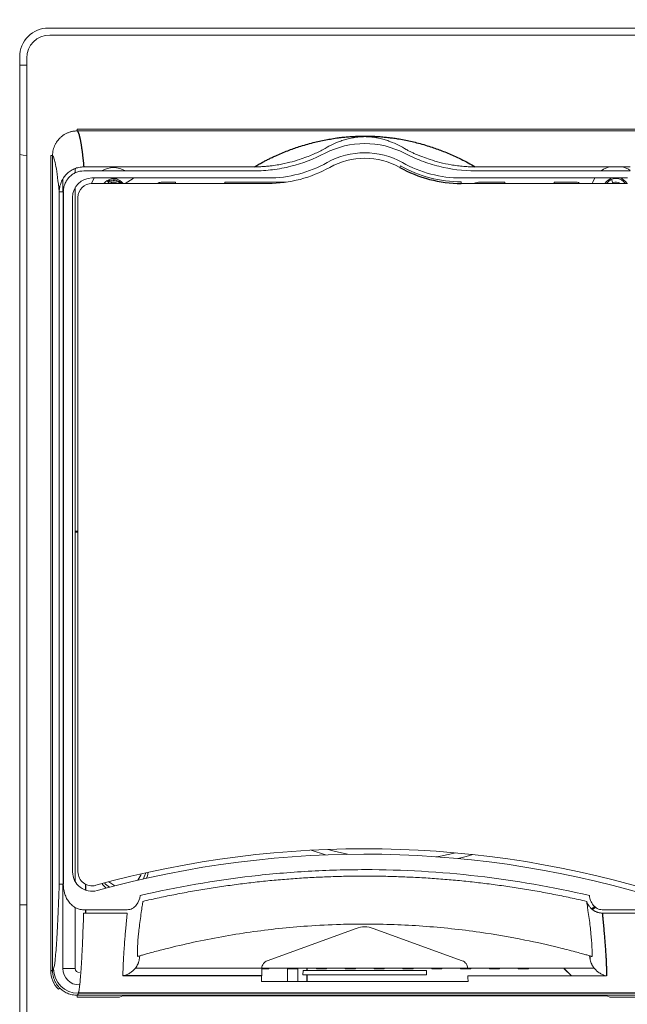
# Paper-space layout '_Front' of a CAD drawing. Header units: millimetres. Extents: x -1506 to 1507, y 5 to 2555.
# Tile 43 of 55: x 892 to 966, y 986 to 1105. Entities that reach past the tile are written whole.
import ezdxf

# ---------------------------------------------------------------- set-up
doc = ezdxf.new("R2010")
doc.units = ezdxf.units.MM

psp = doc.layouts.new('_Front')

# ---------------------------------------------------------------- linework, layer by layer
at = {"color": 144, "linetype": 'Continuous', "lineweight": 18}
for p, q in [((895.57, 1104.12), (980.56, 1104.12)), ((980.42, 1103.27), (895.72, 1103.27)), ((892.07, 977.64), (892.07, 1100.62)), ((892.92, 1100.48), (892.92, 1093.48)), ((892.92, 1099.61), (892.07, 1099.61)), ((892.92, 1093.48), (892.92, 1093.48)), ((892.92, 1093.4), (892.92, 977.82)), ((977.29, 1091.85), (899.06, 1091.85)), ((899.06, 1091.85), (899.06, 1091.63)), ((977.07, 1091.63), (899.06, 1091.63)), ((895.84, 1088.63), (895.84, 989.63)), ((896.07, 1088.63), (895.84, 1088.63)), ((896.07, 1088.63), (896.07, 989.63)), ((899.86, 1087.26), (920.55, 1087.26)), ((938.31, 1087.37), (938.21, 1087.2)), ((947.39, 1087.26), (966.18, 1087.26)), ((898.82, 1087.06), (898.82, 1086.53)), ((920.55, 1086.77), (899.86, 1086.77)), ((966.18, 1086.77), (947.39, 1086.77)), ((897.32, 1085.7), (897.32, 1084.21)), ((900.8, 1085.25), (901.12, 1085.91)), ((900.85, 1085.91), (922.24, 1085.91)), ((922.24, 1085.25), (900.85, 1085.25)), ((902.93, 1085.25), (902.71, 1085.61)), ((903.21, 1085.36), (903.29, 1085.25)), ((903.5, 1085.25), (903.56, 1085.39)), ((903.74, 1085.8), (903.78, 1085.91)), ((903.88, 1085.91), (903.87, 1085.77)), ((905.85, 1085.84), (904.89, 1085.25)), ((905.81, 1085.91), (905.85, 1085.84)), ((909.34, 1085.4), (910.97, 1085.4)), ((910.97, 1085.4), (910.97, 1085.25)), ((916.97, 1085.4), (924.4, 1085.4)), ((916.97, 1085.25), (916.97, 1085.4)), ((945.69, 1085.91), (965.88, 1085.91)), ((945.69, 1085.45), (945.69, 1085.25)), ((965.87, 1085.25), (945.69, 1085.25)), ((947.77, 1085.4), (950.97, 1085.4)), ((950.97, 1085.4), (950.97, 1085.25)), ((956.97, 1085.4), (959.59, 1085.4)), ((956.97, 1085.25), (956.97, 1085.4)), ((964.08, 1085.32), (963.92, 1085.72)), ((963.94, 1085.25), (964.08, 1085.32)), ((896.87, 1000.13), (896.87, 1084.21)), ((897.37, 1084.21), (896.87, 1084.21)), ((898.82, 1084.75), (898.82, 1000.42)), ((898.49, 1001.62), (898.49, 1083.55)), ((899.15, 1083.55), (899.15, 1001.62)), ((899.15, 1043.01), (898.82, 1043.01)), ((898.82, 1042.88), (899.15, 1042.88)), ((929.2, 1003.67), (927.46, 1004.25)), ((897.37, 1000.13), (896.87, 1000.13)), ((897.32, 1000.13), (897.32, 989.88)), ((900.07, 1000.11), (900.07, 999.39)), ((900.12, 1000.08), (900.12, 999.37)), ((902.9, 1000.42), (903.64, 999.92)), ((892.07, 997.63), (892.92, 997.63)), ((898.82, 997.31), (898.82, 989.88)), ((899.83, 997.02), (905.13, 997.02)), ((905.13, 996.61), (899.83, 996.61)), ((900.07, 997.02), (900.07, 996.61)), ((900.12, 997.02), (900.12, 996.61)), ((961.53, 997.14), (961.89, 997.44)), ((962.02, 997.35), (961.63, 997.04)), ((962.8, 997.02), (972.14, 997.02)), ((972.14, 996.61), (962.8, 996.61)), ((932.94, 994.75), (922.12, 990.82)), ((945.81, 990.82), (934.99, 994.75)), ((906.66, 991.42), (906.58, 990.92)), ((961.35, 990.92), (961.27, 991.42)), ((897.32, 989.88), (898.82, 989.88)), ((906.12, 989.93), (961.81, 989.93)), ((922.33, 989.85), (921.46, 989.85)), ((922.33, 989.93), (922.33, 989.85)), ((924.6, 989.93), (924.6, 989.85)), ((925.83, 989.85), (924.6, 989.85)), ((925.83, 989.93), (925.83, 989.85)), ((926.47, 989.62), (926.46, 989.12)), ((941.46, 989.62), (926.47, 989.62)), ((926.95, 989.62), (926.95, 989.93)), ((926.98, 989.93), (926.98, 989.62)), ((928.1, 989.93), (928.1, 989.85)), ((929.33, 989.85), (928.1, 989.85)), ((929.33, 989.93), (929.33, 989.85)), ((931.6, 989.93), (931.6, 989.85)), ((932.83, 989.85), (931.6, 989.85)), ((932.83, 989.93), (932.83, 989.85)), ((935.1, 989.93), (935.1, 989.85)), ((936.33, 989.85), (935.1, 989.85)), ((936.33, 989.93), (936.33, 989.85)), ((938.6, 989.93), (938.6, 989.85)), ((939.83, 989.85), (938.6, 989.85)), ((939.83, 989.93), (939.83, 989.85)), ((941.46, 989.62), (941.46, 989.12)), ((942.1, 989.93), (942.1, 989.85)), ((943.33, 989.85), (942.1, 989.85)), ((943.33, 989.93), (943.33, 989.85)), ((945.6, 989.93), (945.6, 989.85)), ((946.83, 989.85), (945.6, 989.85)), ((946.83, 989.93), (946.83, 989.85)), ((949.1, 989.93), (949.1, 989.85)), ((950.33, 989.85), (949.1, 989.85)), ((950.33, 989.85), (950.33, 989.93)), ((952.6, 989.85), (952.6, 989.93)), ((953.83, 989.85), (952.6, 989.85)), ((953.83, 989.85), (953.83, 989.93)), ((958.12, 989.93), (958.19, 989.85)), ((959.08, 988.97), (958.13, 989.93)), ((959.06, 988.97), (958.19, 989.85)), ((946.52, 988.32), (921.41, 988.32)), ((941.46, 989.12), (926.46, 989.12)), ((926.95, 988.32), (926.95, 989.12)), ((926.98, 989.12), (926.98, 988.32)), ((963.33, 988.97), (946.48, 988.97)), ((896.78, 987.35), (896.94, 987.51)), ((899.06, 986.63), (899.06, 986.4)), ((899.06, 986.63), (977.07, 986.63)), ((899.06, 986.4), (904.2, 986.4)), ((904.2, 986.4), (904.59, 986.56)), ((904.59, 986.56), (963.34, 986.56)), ((963.34, 986.56), (963.73, 986.4)), ((963.73, 986.4), (977.29, 986.4))]:
    psp.add_line(p, q, dxfattribs=at)
at = {"color": 7, "linetype": 'Continuous', "lineweight": 25}
for p, q in [((897.37, 1084.21), (897.37, 1000.13)), ((895.84, 989.63), (896.07, 989.63)), ((921.45, 988.97), (904.61, 988.97)), ((973.04, 986.87), (899.19, 986.87))]:
    psp.add_line(p, q, dxfattribs=at)
at = {"color": 144, "linetype": 'Continuous', "lineweight": 18, "flags": 128}
for points in [[(892.07, 1088.76), (892.5, 1088.68), (892.92, 1088.64)], [(963.63, 1087.26), (962.97, 1086.98), (962.66, 1086.77)], [(966.18, 1086.84), (965.97, 1086.98), (965.3, 1087.26)], [(902.3, 1085.25), (902.48, 1085.44), (902.71, 1085.61)], [(961.89, 1085.91), (961.65, 1085.4), (961.59, 1085.25)], [(931.89, 1003.75), (930.27, 1004.14), (929.53, 1004.35)], [(945.03, 1003.93), (943.16, 1003.54), (942.63, 1003.46)], [(947.09, 1003.72), (946.29, 1003.49), (945.32, 1003.24)], [(906.41, 1000.6), (906.78, 1001.21), (906.84, 1001.38)], [(907.37, 1001.5), (907.2, 1001), (907.09, 1000.76)], [(907.69, 1001.57), (907.58, 1001.14), (907.47, 1000.85)], [(902.58, 999.65), (902.2, 1000.01), (902.05, 1000.19)], [(902.96, 999.75), (902.51, 1000.12), (902.37, 1000.28)]]:
    psp.add_lwpolyline(points, dxfattribs=at)
at = {"color": 144, "linetype": 'Continuous', "lineweight": 18}
for centre, radius, start, end in [((895.57, 1100.62), 3.5, 89.997, 180.003), ((895.72, 1100.48), 2.8, 90, 180), ((895.79, 1093.4), 2.87, 178.4337, 180), ((933.97, 1079.63), 10.46, 62.5882, 117.4118), ((933.97, 1079.63), 9.34, 60.7333, 119.2667), ((922.24, 1100.55), 14.64, 270, 299.2667), ((933.97, 1079.63), 8.68, 60.7333, 119.2667), ((945.69, 1100.55), 15.1, 240.7333, 270), ((945.69, 1100.55), 14.64, 240.7333, 270), ((903.47, 1084.38), 2.8, 58.8859, 121.1141), ((922.24, 1100.55), 15.3, 270, 299.2667), ((900.85, 1083.55), 2.36, 90, 180), ((900.85, 1083.55), 1.7, 90, 180), ((903.47, 1084.38), 1.45, 36.815, 121.4452), ((903.47, 1084.38), 1.31, 41.6278, 121.4452), ((903.47, 1084.38), 1.19, 46.0785, 121.4452), ((903.47, 1084.38), 1.02, 58.6907, 121.4452), ((964.47, 1084.38), 1.6, 107.0131, 147.1081), ((964.47, 1084.38), 1.45, 36.815, 143.185), ((964.47, 1084.38), 1.02, 58.6907, 112.3223), ((964.47, 1084.38), 1.6, 32.8919, 72.9869), ((933.97, 882.13), 122.3, 72.5503, 105.4914), ((933.97, 882.13), 121.64, 72.5519, 105.4914), ((900.85, 1001.62), 2.36, 180, 285.4914), ((900.85, 1001.62), 1.7, 180, 285.4914), ((899.19, 989.87), 3, 180.1907, 269.9381), ((899.32, 989.88), 2, 180, 270), ((899.32, 989.88), 0.5, 180, 270)]:
    psp.add_arc(centre, radius, start, end, dxfattribs=at)
at = {"color": 7, "linetype": 'Continuous', "lineweight": 25}
psp.add_arc((945.69, 1100.55), 15.3, 240.7333, 270, dxfattribs=at)
for points, knots in [([(932.75, 707.01), (932.78, 704.85), (932.82, 700.84), (933.17, 695.04), (933.6, 690.08), (934.04, 686), (934.45, 682.83), (934.76, 680.6), (934.98, 679.1), (935.16, 677.87), (935.39, 676.43), (935.7, 674.53), (936.12, 672.13), (936.72, 668.89), (937.55, 664.69), (938.7, 659.39), (940.17, 653.19), (941.97, 646.23), (944.06, 638.8), (946.36, 631.22), (949.58, 621.29), (953.91, 609.02), (959.52, 594.52), (965.47, 580.28), (970.72, 568.51), (975.08, 559.15), (978.4, 552.24), (981.55, 545.83), (984.39, 540.18), (986.81, 535.45), (988.7, 531.81), (990.1, 529.16), (991.06, 527.34), (991.92, 525.72), (992.94, 523.8), (994.39, 521.12), (996.27, 517.65), (998.57, 513.47), (1001.14, 508.86), (1003.87, 504.03), (1006.64, 499.21), (1011.24, 491.31), (1017.74, 480.44), (1026.29, 466.69), (1034.61, 453.79), (1042.74, 441.62), (1049.04, 432.47), (1053.82, 425.68), (1056.85, 421.43), (1059.6, 417.61), (1061.83, 414.54), (1063.58, 412.16), (1064.88, 410.38), (1066.02, 408.85), (1067.25, 407.19), (1068.87, 405.03), (1071.04, 402.14), (1073.77, 398.54), (1076.93, 394.43), (1081.46, 388.6), (1087.07, 381.52), (1093.6, 373.5), (1099.71, 366.17), (1105.38, 359.52), (1110.55, 353.59), (1115.15, 348.41), (1118.71, 344.47), (1121.34, 341.59), (1123.19, 339.59), (1124.89, 337.76), (1126.76, 335.76), (1129.09, 333.3), (1132, 330.25), (1135.28, 326.86), (1138.73, 323.36), (1143.95, 318.13), (1151.2, 311.08), (1158.72, 304.08), (1164.68, 298.73), (1168.59, 295.3), (1172.01, 292.36), (1174.52, 290.25), (1176.22, 288.83), (1177.59, 287.7), (1179.22, 286.36), (1181.37, 284.62), (1184.04, 282.48), (1187.23, 279.99), (1190.92, 277.16), (1195.06, 274.08), (1201.31, 269.57), (1209.28, 264.13), (1218.71, 258.23), (1227.42, 253.25), (1235.41, 249.11), (1242.3, 245.89), (1248.1, 243.43), (1252.83, 241.6), (1256.37, 240.35), (1259.06, 239.46), (1261.39, 238.72), (1264.4, 237.84), (1268.21, 236.81), (1272.74, 235.76), (1278.4, 234.68), (1284.74, 233.83), (1291.39, 233.38), (1297.42, 233.36), (1303.34, 233.71), (1309.01, 234.42), (1314.31, 235.47), (1318.38, 236.53), (1321.49, 237.49), (1324.23, 238.44), (1327.41, 239.67), (1331, 241.27), (1334.91, 243.27), (1338.89, 245.58), (1342.84, 248.19), (1346.49, 250.89), (1350.25, 253.95), (1353.93, 257.27), (1357.34, 260.69), (1359.95, 263.52), (1362.07, 265.94), (1363.98, 268.25), (1365.92, 270.69), (1368.51, 274.12), (1371.74, 278.72), (1375.57, 284.72), (1379.43, 291.39), (1383.31, 298.78), (1387.19, 306.92), (1391.08, 315.92), (1394.95, 325.87), (1398.78, 336.81), (1402.5, 348.65), (1407.09, 364.89), (1412.03, 385.39), (1416.96, 410.03), (1421.08, 434.8), (1424.52, 459.43), (1427.35, 483.68), (1429.68, 507.33), (1431.52, 529.59), (1432.96, 550.34), (1434.09, 569.5), (1435, 587.62), (1435.72, 604.82), (1436.3, 621.61), (1436.86, 641.67), (1437.34, 665.59), (1437.64, 693.59), (1437.71, 722.75), (1437.54, 753.08), (1437.11, 784.57), (1436.43, 817.22), (1435.51, 850.43), (1434.36, 884.16), (1432.99, 918.35), (1431.38, 953.53), (1429.54, 989.69), (1427.46, 1026.79), (1425.15, 1064.81), (1422.29, 1108.69), (1418.79, 1158.39), (1414.59, 1213.81), (1410.06, 1269.86), (1405.21, 1326.78), (1400.06, 1384.41), (1394.64, 1442.59), (1389.02, 1500.77), (1383.25, 1558.75), (1377.36, 1616.34), (1371.4, 1673.34), (1366.14, 1722.87), (1361.61, 1764.99), (1357.84, 1799.79), (1354.11, 1834.05), (1350.43, 1867.72), (1346.81, 1900.72), (1343.28, 1932.99), (1339.95, 1963.45), (1336.86, 1991.92), (1334.03, 2018.22), (1331.35, 2043.22), (1328.85, 2066.91), (1326.52, 2089.33), (1324.38, 2110.3), (1322.42, 2129.88), (1320.65, 2148.09), (1319.03, 2165.16), (1317.58, 2181.1), (1316.29, 2195.94), (1315.15, 2209.7), (1314.33, 2220.24), (1313.76, 2227.87), (1313.4, 2232.93), (1313.05, 2237.91), (1312.69, 2243.12), (1312.32, 2248.86), (1311.92, 2255.28), (1311.5, 2262.26), (1311.14, 2268.73), (1310.84, 2274.57), (1310.59, 2279.71), (1310.35, 2284.86), (1310.14, 2289.96), (1309.95, 2294.93), (1309.79, 2299.71), (1309.66, 2304.25), (1309.57, 2308.36), (1309.52, 2310.99), (1309.51, 2312.09), (1309.51, 2312.17)], [0, 0, 0, 0, 0.003024, 0.00562, 0.007797, 0.00956, 0.010911, 0.011851, 0.012382, 0.012808, 0.013411, 0.014218, 0.015229, 0.016446, 0.018287, 0.020463, 0.022979, 0.025839, 0.028859, 0.031851, 0.034817, 0.040553, 0.046188, 0.051717, 0.057131, 0.059918, 0.06267, 0.06524, 0.06746, 0.069326, 0.070832, 0.071774, 0.072483, 0.072987, 0.073703, 0.074769, 0.076186, 0.077847, 0.079773, 0.081723, 0.083664, 0.085598, 0.091301, 0.096917, 0.102555, 0.107375, 0.112266, 0.114206, 0.116101, 0.117757, 0.119157, 0.120094, 0.120867, 0.121477, 0.122099, 0.123052, 0.124317, 0.125908, 0.127815, 0.12978, 0.133708, 0.137357, 0.140727, 0.143821, 0.146635, 0.149098, 0.151191, 0.152296, 0.153264, 0.154094, 0.154969, 0.156186, 0.157713, 0.159475, 0.161236, 0.162984, 0.167397, 0.172099, 0.174054, 0.176047, 0.177717, 0.178938, 0.179597, 0.180119, 0.180873, 0.181876, 0.183125, 0.184585, 0.186273, 0.188181, 0.190208, 0.194674, 0.198733, 0.202406, 0.205712, 0.208668, 0.210827, 0.212702, 0.214303, 0.215004, 0.21586, 0.217024, 0.218491, 0.220255, 0.222194, 0.224907, 0.227374, 0.229606, 0.231611, 0.233946, 0.235927, 0.237568, 0.238575, 0.239511, 0.240756, 0.242339, 0.243853, 0.245585, 0.247374, 0.249021, 0.250525, 0.252633, 0.254371, 0.255731, 0.256777, 0.257839, 0.258958, 0.260135, 0.26245, 0.264982, 0.267745, 0.270675, 0.273859, 0.277318, 0.281072, 0.285145, 0.289559, 0.294161, 0.302916, 0.311736, 0.320542, 0.329258, 0.33781, 0.34613, 0.354157, 0.361207, 0.367921, 0.374264, 0.380204, 0.385946, 0.391852, 0.401223, 0.410996, 0.421174, 0.431759, 0.442751, 0.45415, 0.465953, 0.47754, 0.489484, 0.501779, 0.514418, 0.527391, 0.54069, 0.554301, 0.573436, 0.592854, 0.612499, 0.63232, 0.652672, 0.673094, 0.693524, 0.713897, 0.734146, 0.754201, 0.773989, 0.786409, 0.79867, 0.810753, 0.822637, 0.834302, 0.845725, 0.85687, 0.866668, 0.876019, 0.884926, 0.893394, 0.901429, 0.909039, 0.916049, 0.922672, 0.928917, 0.934796, 0.940318, 0.945498, 0.950357, 0.952391, 0.954372, 0.956304, 0.958307, 0.960656, 0.963352, 0.966384, 0.969751, 0.972187, 0.974786, 0.977562, 0.980537, 0.983738, 0.987203, 0.990981, 0.995126, 0.999666, 1, 1, 1, 1]), ([(899.06, 1091.63), (899.07, 1091.62), (899.09, 1091.6), (899.12, 1091.55), (899.15, 1091.5), (899.18, 1091.44), (899.21, 1091.37), (899.23, 1091.3), (899.26, 1091.22), (899.29, 1091.13), (899.31, 1091.04), (899.34, 1090.94), (899.36, 1090.83), (899.39, 1090.72), (899.41, 1090.6), (899.44, 1090.48), (899.46, 1090.35), (899.48, 1090.22), (899.51, 1090.09), (899.53, 1089.95), (899.55, 1089.81), (899.57, 1089.66), (899.59, 1089.51), (899.62, 1089.36), (899.64, 1089.21), (899.66, 1089.05), (899.68, 1088.89), (899.7, 1088.73), (899.72, 1088.57), (899.73, 1088.41), (899.75, 1088.25), (899.77, 1088.08), (899.79, 1087.92), (899.81, 1087.75), (899.82, 1087.59), (899.84, 1087.43), (899.85, 1087.31), (899.86, 1087.26)], [0, 0, 0, 0, 0.036055, 0.071669, 0.106843, 0.141577, 0.175871, 0.209725, 0.243138, 0.276111, 0.308644, 0.340737, 0.37239, 0.403602, 0.434375, 0.464707, 0.494599, 0.524051, 0.553062, 0.581634, 0.609765, 0.637456, 0.664707, 0.691518, 0.717888, 0.743819, 0.769309, 0.794359, 0.818968, 0.843138, 0.866867, 0.890157, 0.913006, 0.935415, 0.957383, 0.978912, 1, 1, 1, 1]), ([(920.55, 1087.26), (920.69, 1087.34), (920.98, 1087.51), (921.41, 1087.75), (921.85, 1087.98), (922.28, 1088.2), (922.72, 1088.42), (923.49, 1088.77), (924.57, 1089.22), (926.07, 1089.75), (927.58, 1090.19), (928.93, 1090.49), (929.97, 1090.68), (930.64, 1090.78), (931.27, 1090.86), (931.82, 1090.91), (932.48, 1090.96), (933.2, 1091), (934.02, 1091.01), (934.83, 1090.99), (935.54, 1090.96), (936.19, 1090.9), (936.78, 1090.84), (937.38, 1090.77), (938.04, 1090.67), (939.04, 1090.49), (940.39, 1090.18), (941.9, 1089.74), (943.39, 1089.21), (944.61, 1088.7), (945.66, 1088.2), (946.53, 1087.75), (947.1, 1087.42), (947.39, 1087.26)], [0, 0, 0, 0, 0.0212916, 0.0424125, 0.0633634, 0.0841449, 0.1047577, 0.1252024, 0.1904639, 0.250395, 0.319297, 0.3755922, 0.400588, 0.4255054, 0.4379768, 0.4548258, 0.4694426, 0.485239, 0.5009915, 0.5167551, 0.5325018, 0.5471005, 0.5639009, 0.5806517, 0.5995744, 0.6264143, 0.6824851, 0.7508828, 0.8104827, 0.8753139, 0.9162066, 0.957767, 1, 1, 1, 1]), ([(962.8, 996.61), (962.82, 996.47), (962.84, 996.19), (962.88, 995.78), (962.92, 995.37), (962.96, 994.98), (962.99, 994.59), (963.03, 994.21), (963.06, 993.84), (963.09, 993.48), (963.12, 993.13), (963.14, 992.79), (963.17, 992.46), (963.19, 992.13), (963.21, 991.82), (963.23, 991.51), (963.25, 991.22), (963.26, 990.93), (963.28, 990.65), (963.29, 990.38), (963.3, 990.12), (963.31, 989.87), (963.32, 989.63), (963.32, 989.4), (963.32, 989.18), (963.33, 989.04), (963.33, 988.97)], [0, 0, 0, 0, 0.042117, 0.084193, 0.126228, 0.168223, 0.210178, 0.252093, 0.293967, 0.335803, 0.377599, 0.419356, 0.461074, 0.502754, 0.544396, 0.585999, 0.627565, 0.669094, 0.710585, 0.752039, 0.793456, 0.834837, 0.876181, 0.91749, 0.958763, 1, 1, 1, 1])]:
    psp.add_open_spline(points, degree=3, knots=knots, dxfattribs=at)
at = {"color": 144, "linetype": 'Continuous', "lineweight": 18}
for points, knots in [([(899.06, 1091.63), (899.01, 1091.63), (898.89, 1091.62), (898.71, 1091.61), (898.53, 1091.58), (898.36, 1091.55), (898.19, 1091.5), (898.02, 1091.44), (897.86, 1091.38), (897.71, 1091.31), (897.56, 1091.23), (897.42, 1091.14), (897.29, 1091.05), (897.17, 1090.95), (897.05, 1090.85), (896.9, 1090.71), (896.73, 1090.52), (896.54, 1090.26), (896.38, 1089.97), (896.24, 1089.66), (896.14, 1089.33), (896.08, 1088.98), (896.07, 1088.75), (896.07, 1088.63)], [0, 0, 0, 0, 0.03779, 0.075618, 0.113392, 0.151016, 0.1884, 0.22545, 0.26208, 0.298205, 0.333746, 0.368629, 0.402787, 0.436157, 0.468687, 0.500327, 0.565268, 0.633264, 0.703852, 0.776473, 0.850497, 0.92524, 1, 1, 1, 1]), ([(928.92, 1089.36), (929.22, 1089.55), (929.54, 1089.73), (930.2, 1090.06), (930.55, 1090.21), (931.1, 1090.42), (931.29, 1090.48), (931.69, 1090.61), (931.9, 1090.66), (932.24, 1090.74), (932.36, 1090.77), (932.61, 1090.81), (932.74, 1090.84), (933.03, 1090.88), (933.19, 1090.9), (933.47, 1090.92), (933.56, 1090.92), (933.77, 1090.93), (933.88, 1090.93), (934.09, 1090.93), (934.2, 1090.93), (934.4, 1090.92), (934.5, 1090.91), (934.68, 1090.9), (934.76, 1090.89), (934.92, 1090.87), (935, 1090.86), (935.22, 1090.83), (935.35, 1090.81), (935.6, 1090.76), (935.71, 1090.74), (936.05, 1090.66), (936.26, 1090.6), (936.66, 1090.48), (936.85, 1090.41), (937.39, 1090.21), (937.74, 1090.06), (938.39, 1089.73), (938.71, 1089.55), (939.01, 1089.36)], [0, 0, 0, 0, 0.125, 0.125, 0.25, 0.25, 0.3125, 0.3125, 0.375, 0.375, 0.40625, 0.40625, 0.4375, 0.4375, 0.46875, 0.46875, 0.484375, 0.484375, 0.5, 0.5, 0.515625, 0.515625, 0.53125, 0.53125, 0.546875, 0.546875, 0.5625, 0.5625, 0.59375, 0.59375, 0.625, 0.625, 0.6875, 0.6875, 0.75, 0.75, 0.875, 0.875, 1, 1, 1, 1]), ([(896.87, 1084.21), (896.74, 1085.54), (896.61, 1086.58), (896.34, 1088.05), (896.2, 1088.49), (896.07, 1088.63)], [0, 0, 0, 0, 0.5, 0.5, 1, 1, 1, 1]), ([(920.55, 1087.26), (920.68, 1087.26), (920.95, 1087.26), (921.36, 1087.28), (921.8, 1087.31), (922.25, 1087.35), (922.83, 1087.41), (923.71, 1087.55), (924.82, 1087.79), (925.95, 1088.11), (926.88, 1088.44), (927.64, 1088.75), (928.3, 1089.05), (928.72, 1089.26), (928.92, 1089.36)], [0, 0, 0, 0, 0.045093, 0.092734, 0.14285, 0.195359, 0.250172, 0.343328, 0.500426, 0.641105, 0.75033, 0.839506, 0.922636, 1, 1, 1, 1]), ([(929.15, 1088.92), (927.82, 1088.22), (926.43, 1087.7), (924.27, 1087.15), (923.53, 1087.01), (922.04, 1086.82), (921.3, 1086.77), (920.55, 1086.77)], [0, 0, 0, 0, 0.5, 0.5, 0.75, 0.75, 1, 1, 1, 1]), ([(947.39, 1086.77), (945.88, 1086.77), (944.41, 1086.97), (942.25, 1087.51), (941.54, 1087.73), (940.13, 1088.26), (939.45, 1088.57), (938.78, 1088.92)], [0, 0, 0, 0, 0.5, 0.5, 0.75, 0.75, 1, 1, 1, 1]), ([(939.01, 1089.36), (939.13, 1089.3), (939.37, 1089.17), (939.75, 1088.99), (940.15, 1088.81), (940.57, 1088.64), (941.15, 1088.41), (941.98, 1088.11), (943.13, 1087.78), (944.24, 1087.54), (945.22, 1087.4), (945.98, 1087.32), (946.7, 1087.27), (947.16, 1087.26), (947.39, 1087.26)], [0, 0, 0, 0, 0.045916, 0.093833, 0.143809, 0.195903, 0.250172, 0.360222, 0.500379, 0.660798, 0.750336, 0.840432, 0.92378, 1, 1, 1, 1]), ([(896.87, 1084.21), (896.87, 1084.25), (896.87, 1084.36), (896.89, 1084.56), (896.93, 1084.82), (897, 1085.1), (897.13, 1085.48), (897.36, 1085.91), (897.73, 1086.38), (898.18, 1086.75), (898.61, 1086.99), (898.98, 1087.13), (899.27, 1087.2), (899.56, 1087.25), (899.76, 1087.26), (899.86, 1087.26)], [0, 0, 0, 0, 0.02906, 0.07046, 0.124934, 0.195473, 0.25014, 0.383072, 0.499759, 0.627689, 0.749291, 0.812292, 0.875303, 0.937983, 1, 1, 1, 1]), ([(899.86, 1086.77), (899.52, 1086.77), (899.19, 1086.7), (898.74, 1086.51), (898.59, 1086.43), (898.32, 1086.24), (898.2, 1086.13), (897.97, 1085.89), (897.87, 1085.76), (897.69, 1085.48), (897.62, 1085.33), (897.49, 1085.02), (897.45, 1084.86), (897.39, 1084.54), (897.37, 1084.37), (897.37, 1084.21)], [0, 0, 0, 0, 0.25, 0.25, 0.375, 0.375, 0.5, 0.5, 0.625, 0.625, 0.75, 0.75, 0.875, 0.875, 1, 1, 1, 1]), ([(909.34, 1085.4), (909.19, 1085.39), (909.01, 1085.38), (908.87, 1085.27), (908.84, 1085.25)], [0, 0, 0, 0, 0.801212, 1, 1, 1, 1]), ([(947.77, 1085.4), (947.65, 1085.39), (947.47, 1085.38), (947.32, 1085.28), (947.27, 1085.25)], [0, 0, 0, 0, 0.648422, 1, 1, 1, 1]), ([(960.09, 1085.25), (960.04, 1085.28), (959.89, 1085.38), (959.7, 1085.39), (959.59, 1085.4)], [0, 0, 0, 0, 0.38242, 1, 1, 1, 1]), ([(906.69, 998.75), (911.18, 999.79), (915.7, 1000.58), (922.52, 1001.36), (924.81, 1001.56), (928.25, 1001.76), (929.39, 1001.81), (931.69, 1001.87), (932.84, 1001.89), (938.59, 1001.89), (943.16, 1001.62), (952.24, 1000.58), (956.75, 999.79), (961.24, 998.75)], [0, 0, 0, 0, 0.25, 0.25, 0.375, 0.375, 0.4375, 0.4375, 0.5, 0.5, 0.75, 0.75, 1, 1, 1, 1]), ([(896.19, 989.86), (896.25, 990.03), (896.31, 990.37), (896.43, 991.42), (896.49, 992.13), (896.61, 993.88), (896.67, 994.92), (896.77, 997.31), (896.83, 998.66), (896.87, 1000.13)], [0, 0, 0, 0, 0.25, 0.25, 0.5, 0.5, 0.75, 0.75, 1, 1, 1, 1]), ([(897.37, 1000.13), (897.37, 999.76), (897.42, 999.39), (897.57, 998.86), (897.64, 998.69), (897.79, 998.36), (897.88, 998.2), (898.1, 997.9), (898.21, 997.76), (898.48, 997.51), (898.63, 997.4), (898.94, 997.21), (899.12, 997.14), (899.47, 997.04), (899.65, 997.02), (899.83, 997.02)], [0, 0, 0, 0, 0.25, 0.25, 0.375, 0.375, 0.5, 0.5, 0.625, 0.625, 0.75, 0.75, 0.875, 0.875, 1, 1, 1, 1]), ([(960.91, 998.03), (960.58, 998.11), (959.91, 998.26), (958.91, 998.48), (957.9, 998.69), (956.9, 998.89), (955.89, 999.08), (954.88, 999.27), (953.87, 999.44), (952.86, 999.61), (951.85, 999.76), (950.83, 999.91), (949.82, 1000.05), (948.8, 1000.18), (947.78, 1000.31), (946.76, 1000.42), (945.74, 1000.53), (944.72, 1000.62), (943.7, 1000.71), (942.68, 1000.79), (941.65, 1000.86), (940.63, 1000.92), (939.6, 1000.97), (938.58, 1001.02), (937.55, 1001.05), (936.53, 1001.08), (935.5, 1001.1), (934.48, 1001.1), (933.45, 1001.1), (932.43, 1001.1), (931.4, 1001.08), (930.38, 1001.05), (929.35, 1001.02), (928.33, 1000.97), (927.3, 1000.92), (926.28, 1000.86), (925.26, 1000.79), (924.23, 1000.71), (923.21, 1000.62), (922.19, 1000.53), (921.17, 1000.42), (920.15, 1000.31), (919.13, 1000.18), (918.12, 1000.05), (917.1, 999.91), (916.08, 999.76), (915.07, 999.61), (914.06, 999.44), (913.05, 999.27), (912.04, 999.08), (911.03, 998.89), (910.03, 998.69), (909.02, 998.48), (908.02, 998.26), (907.35, 998.11), (907.02, 998.03)], [0, 0, 0, 0, 0.018865, 0.037731, 0.056597, 0.075463, 0.09433, 0.113196, 0.132064, 0.150931, 0.169799, 0.188666, 0.207535, 0.226403, 0.245271, 0.26414, 0.283009, 0.301878, 0.320747, 0.339616, 0.358485, 0.377354, 0.396224, 0.415093, 0.433963, 0.452832, 0.471702, 0.490572, 0.509441, 0.528311, 0.54718, 0.56605, 0.584919, 0.603789, 0.622658, 0.641527, 0.660396, 0.679265, 0.698133, 0.717002, 0.73587, 0.754738, 0.773606, 0.792474, 0.811341, 0.830209, 0.849076, 0.867942, 0.886809, 0.905675, 0.924541, 0.943406, 0.962271, 0.981136, 1, 1, 1, 1]), ([(905.13, 997.02), (905.24, 997.02), (905.34, 997.03), (905.55, 997.08), (905.65, 997.12), (905.93, 997.27), (906.09, 997.42), (906.5, 997.91), (906.65, 998.32), (906.69, 998.75)], [0, 0, 0, 0, 0.125, 0.125, 0.25, 0.25, 0.5, 0.5, 1, 1, 1, 1]), ([(961.24, 998.75), (961.26, 998.54), (961.31, 998.33), (961.47, 997.93), (961.57, 997.74), (961.84, 997.42), (962, 997.27), (962.28, 997.12), (962.38, 997.08), (962.59, 997.03), (962.69, 997.02), (962.8, 997.02)], [0, 0, 0, 0, 0.25, 0.25, 0.5, 0.5, 0.75, 0.75, 0.875, 0.875, 1, 1, 1, 1]), ([(907.02, 997.99), (907.01, 997.92), (906.98, 997.74), (906.93, 997.38), (906.84, 996.76), (906.68, 995.59), (906.48, 994.07), (906.39, 992.91), (906.37, 992.23), (906.36, 991.9), (906.36, 991.6), (906.37, 991.42), (906.37, 991.34)], [0, 0, 0, 0, 0.025528, 0.062554, 0.125119, 0.25013, 0.500083, 0.750014, 0.812511, 0.874975, 0.946378, 1, 1, 1, 1]), ([(907.02, 998.03), (907.02, 998.03), (907.02, 998.01), (907.02, 998), (907.02, 997.99)], [0, 0, 0, 0, 0.496616, 1, 1, 1, 1]), ([(960.91, 997.99), (960.91, 998), (960.91, 998.01), (960.91, 998.03), (960.91, 998.03)], [0, 0, 0, 0, 0.503383, 1, 1, 1, 1]), ([(961.56, 991.34), (961.56, 991.42), (961.57, 991.6), (961.57, 991.9), (961.56, 992.23), (961.54, 992.91), (961.45, 994.07), (961.26, 995.59), (961.09, 996.76), (961, 997.38), (960.95, 997.74), (960.92, 997.92), (960.91, 997.99)], [0, 0, 0, 0, 0.053619, 0.125015, 0.187465, 0.249942, 0.499879, 0.749856, 0.874879, 0.937445, 0.974471, 1, 1, 1, 1]), ([(962.8, 996.61), (962.76, 996.61), (962.67, 996.62), (962.54, 996.63), (962.41, 996.65), (962.28, 996.69), (962.15, 996.73), (962.02, 996.79), (961.89, 996.85), (961.76, 996.93), (961.6, 997.04), (961.41, 997.21), (961.22, 997.44), (961.04, 997.7), (960.96, 997.89), (960.91, 997.99)], [0, 0, 0, 0, 0.051338, 0.103818, 0.157424, 0.212128, 0.267887, 0.324647, 0.382347, 0.440916, 0.500281, 0.619769, 0.750338, 0.863716, 1, 1, 1, 1]), ([(899.83, 996.61), (899.83, 996.47), (899.82, 996.18), (899.81, 995.76), (899.79, 995.34), (899.77, 994.93), (899.76, 994.52), (899.74, 994.12), (899.73, 993.72), (899.71, 993.33), (899.69, 992.94), (899.68, 992.57), (899.66, 992.2), (899.64, 991.84), (899.62, 991.48), (899.61, 991.14), (899.59, 990.81), (899.57, 990.48), (899.55, 990.17), (899.53, 989.85), (899.51, 989.54), (899.48, 989.22), (899.46, 988.91), (899.43, 988.61), (899.41, 988.31), (899.38, 988.04), (899.35, 987.78), (899.32, 987.54), (899.29, 987.32), (899.26, 987.14), (899.22, 986.98), (899.2, 986.9), (899.19, 986.87)], [0, 0, 0, 0, 0.0254891, 0.0512473, 0.0772748, 0.1035714, 0.1301372, 0.1569722, 0.1840764, 0.2114499, 0.2390925, 0.2670043, 0.2951853, 0.3236355, 0.3523549, 0.3813434, 0.4106012, 0.4401282, 0.4699244, 0.4999898, 0.5333274, 0.5681796, 0.6045463, 0.6424275, 0.6818233, 0.7227336, 0.7651584, 0.8090977, 0.8545516, 0.9015199, 0.9500027, 1, 1, 1, 1]), ([(904.61, 988.97), (904.61, 989.05), (904.61, 989.19), (904.61, 989.42), (904.62, 989.66), (904.62, 989.92), (904.63, 990.18), (904.64, 990.45), (904.66, 990.73), (904.67, 991.03), (904.69, 991.33), (904.71, 991.64), (904.73, 991.97), (904.75, 992.3), (904.78, 992.64), (904.8, 993), (904.83, 993.36), (904.86, 993.73), (904.9, 994.12), (904.93, 994.51), (904.97, 994.91), (905, 995.32), (905.04, 995.74), (905.09, 996.17), (905.12, 996.47), (905.13, 996.61)], [0, 0, 0, 0, 0.043031, 0.086101, 0.129209, 0.172357, 0.215545, 0.258772, 0.302039, 0.345347, 0.388695, 0.432084, 0.475515, 0.518987, 0.562501, 0.606057, 0.649655, 0.693296, 0.73698, 0.780707, 0.824477, 0.868292, 0.91215, 0.956053, 1, 1, 1, 1]), ([(906.37, 991.34), (906.5, 991.38), (906.78, 991.46), (907.15, 991.56), (907.59, 991.68), (908.15, 991.84), (908.91, 992.04), (910.6, 992.48), (914.3, 993.35), (920.05, 994.38), (926.02, 995.01), (930.69, 995.25), (935.36, 995.31), (941.01, 995.11), (947.48, 994.42), (952.97, 993.47), (956.83, 992.61), (959.1, 992.02), (960.11, 991.75), (960.62, 991.61), (960.97, 991.51), (961.31, 991.41), (961.48, 991.36), (961.56, 991.34)], [0, 0, 0, 0, 0.007196, 0.015689, 0.020689, 0.031366, 0.046877, 0.062695, 0.125297, 0.25054, 0.375824, 0.447361, 0.501074, 0.626145, 0.750571, 0.850069, 0.924876, 0.962388, 0.975956, 0.981179, 0.990585, 0.995436, 1, 1, 1, 1]), ([(934.99, 994.75), (934.67, 994.87), (934.32, 994.94), (933.61, 994.94), (933.26, 994.87), (932.94, 994.75)], [0, 0, 0, 0, 0.5, 0.5, 1, 1, 1, 1]), ([(934.99, 994.75), (934.67, 994.87), (934.32, 994.94), (933.61, 994.94), (933.26, 994.87), (932.94, 994.75)], [0, 0, 0, 0, 0.5, 0.5, 1, 1, 1, 1]), ([(906.58, 990.92), (906.57, 990.88), (906.55, 990.79), (906.51, 990.65), (906.47, 990.52), (906.4, 990.35), (906.29, 990.15), (906.18, 990), (906.12, 989.93)], [0, 0, 0, 0, 0.125472, 0.250242, 0.374804, 0.499655, 0.750517, 1, 1, 1, 1]), ([(922.12, 990.82), (921.95, 990.75), (921.78, 990.63), (921.54, 990.31), (921.47, 990.11), (921.47, 989.93)], [0, 0, 0, 0, 0.5, 0.5, 1, 1, 1, 1]), ([(922.12, 990.82), (921.95, 990.75), (921.78, 990.63), (921.54, 990.31), (921.47, 990.11), (921.47, 989.93)], [0, 0, 0, 0, 0.5, 0.5, 1, 1, 1, 1]), ([(946.46, 989.93), (946.45, 990.11), (946.39, 990.31), (946.15, 990.63), (945.98, 990.75), (945.81, 990.82)], [0, 0, 0, 0, 0.5, 0.5, 1, 1, 1, 1]), ([(946.46, 989.93), (946.45, 990.11), (946.39, 990.31), (946.15, 990.63), (945.98, 990.75), (945.81, 990.82)], [0, 0, 0, 0, 0.5, 0.5, 1, 1, 1, 1]), ([(961.81, 989.93), (961.78, 989.96), (961.72, 990.04), (961.65, 990.15), (961.58, 990.27), (961.5, 990.44), (961.41, 990.65), (961.37, 990.83), (961.35, 990.92)], [0, 0, 0, 0, 0.124511, 0.248956, 0.373866, 0.499768, 0.749218, 1, 1, 1, 1]), ([(961.56, 991.34), (961.54, 991.34), (961.5, 991.34), (961.46, 991.33), (961.42, 991.33), (961.4, 991.32), (961.39, 991.32)], [0, 0, 0, 0, 0.2249799, 0.4666537, 0.7250058, 1, 1, 1, 1]), ([(896.78, 987.35), (896.49, 987.64), (896.25, 988), (895.92, 988.78), (895.84, 989.2), (895.84, 989.63)], [0, 0, 0, 0, 0.5, 0.5, 1, 1, 1, 1]), ([(896.07, 989.63), (896.07, 989.57), (896.07, 989.45), (896.08, 989.28), (896.11, 989.1), (896.15, 988.93), (896.19, 988.76), (896.25, 988.6), (896.31, 988.44), (896.38, 988.28), (896.46, 988.13), (896.55, 987.99), (896.64, 987.86), (896.74, 987.73), (896.84, 987.62), (896.97, 987.48), (897.14, 987.32), (897.36, 987.15), (897.6, 987), (897.87, 986.87), (898.15, 986.77), (898.45, 986.69), (898.75, 986.64), (898.96, 986.63), (899.06, 986.63)], [0, 0, 0, 0, 0.037275, 0.074647, 0.112029, 0.149335, 0.186478, 0.223371, 0.25993, 0.296076, 0.33173, 0.366821, 0.401282, 0.43505, 0.468072, 0.500297, 0.556165, 0.614644, 0.675442, 0.738199, 0.802504, 0.8679, 0.933898, 1, 1, 1, 1]), ([(906.12, 989.93), (906.1, 989.9), (906.05, 989.84), (905.97, 989.75), (905.88, 989.66), (905.76, 989.55), (905.6, 989.43), (905.41, 989.3), (905.21, 989.19), (905.02, 989.1), (904.82, 989.02), (904.68, 988.99), (904.61, 988.97)], [0, 0, 0, 0, 0.058365, 0.119525, 0.183558, 0.250531, 0.368935, 0.499917, 0.616141, 0.749671, 0.854437, 1, 1, 1, 1]), ([(921.45, 988.97), (921.45, 989), (921.45, 989.04), (921.46, 989.16), (921.46, 989.23), (921.46, 989.4), (921.46, 989.49), (921.46, 989.68), (921.46, 989.78), (921.46, 989.88)], [0, 0, 0, 0, 0.25, 0.25, 0.5, 0.5, 0.75, 0.75, 1, 1, 1, 1]), ([(921.45, 988.97), (921.45, 989), (921.45, 989.04), (921.46, 989.16), (921.46, 989.23), (921.46, 989.4), (921.46, 989.49), (921.46, 989.68), (921.46, 989.78), (921.46, 989.88)], [0, 0, 0, 0, 0.25, 0.25, 0.5, 0.5, 0.75, 0.75, 1, 1, 1, 1]), ([(924.6, 989.85), (924.6, 989.57), (924.6, 988.98), (924.59, 988.55), (924.58, 988.32)], [0, 0, 0, 0, 0.481376, 1, 1, 1, 1]), ([(925.83, 989.85), (925.84, 989.57), (925.84, 988.98), (925.84, 988.55), (925.85, 988.32)], [0, 0, 0, 0, 0.4813762, 1, 1, 1, 1]), ([(961.81, 989.93), (961.83, 989.9), (961.88, 989.84), (961.97, 989.75), (962.05, 989.66), (962.17, 989.55), (962.33, 989.43), (962.52, 989.3), (962.72, 989.19), (962.93, 989.09), (963.14, 989.01), (963.28, 988.98), (963.33, 988.97)], [0, 0, 0, 0, 0.057754, 0.118711, 0.182954, 0.250531, 0.367271, 0.49992, 0.609645, 0.749655, 0.909711, 1, 1, 1, 1])]:
    psp.add_open_spline(points, degree=3, knots=knots, dxfattribs=at)
for points in [[(961.35, 990.92), (961.35, 991.03), (961.35, 991.15), (961.35, 991.27)], [(896.07, 989.63), (896.11, 989.67), (896.15, 989.75), (896.19, 989.86)], [(921.47, 989.93), (921.46, 989.91), (921.46, 989.89), (921.46, 989.88)], [(921.41, 988.32), (921.42, 988.52), (921.44, 988.74), (921.45, 988.97)], [(921.41, 988.32), (921.42, 988.52), (921.44, 988.74), (921.45, 988.97)], [(946.48, 988.97), (946.49, 988.74), (946.5, 988.52), (946.52, 988.32)]]:
    psp.add_open_spline(points, degree=3, dxfattribs=at)
at = {"color": 7, "linetype": 'Continuous', "lineweight": 25}
psp.add_open_spline([(899.19, 986.87), (899.15, 986.75), (899.11, 986.67), (899.06, 986.63)], degree=3, dxfattribs=at)

doc.saveas('drawing.dxf')
